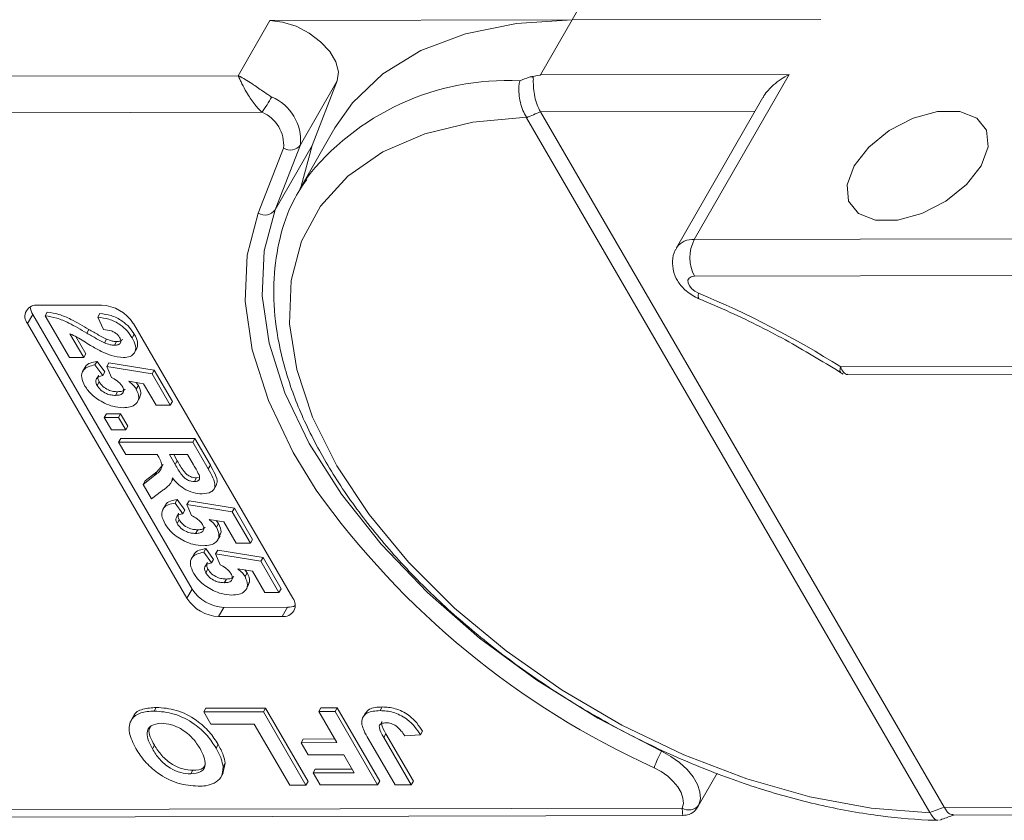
# Model space of a CAD drawing. Header units: millimetres. Extents: x 2548 to 3470, y -441 to 211.
# Tile 47 of 49: x 3301 to 3331, y 24 to 49. Entities that reach past the tile are written whole.
import ezdxf

# ---------------------------------------------------------------- set-up
doc = ezdxf.new("R2010")
doc.units = ezdxf.units.MM

msp = doc.modelspace()

# ---------------------------------------------------------------- linework, layer by layer
at = {"color": 7, "linetype": 'Continuous', "lineweight": 15}
for p, q in [((3317.699, 48.775), (3318.837, 50.757)), ((3308.379, 48.754), (3307.403, 47.055)), ((3308.379, 48.754), (3317.699, 48.775)), ((3316.722, 47.076), (3317.699, 48.775)), ((3325.375, 48.792), (3317.699, 48.775)), ((3316.722, 47.076), (3324.399, 47.093)), ((3324.399, 47.093), (3321.47, 41.996)), ((3307.403, 47.055), (3286.676, 47.009)), ((3309.318, 44.918), (3310.457, 46.9)), ((3309.678, 44.897), (3310.457, 46.9)), ((3323.583, 46.379), (3320.922, 41.746)), ((3286.679, 45.878), (3308.136, 45.925)), ((3323.342, 45.959), (3316.725, 45.944)), ((3316.725, 45.944), (3316.727, 45.941)), ((3329.181, 24.478), (3316.727, 45.941)), ((3316.297, 45.758), (3316.29, 45.77)), ((3328.737, 24.319), (3316.297, 45.758)), ((3310.382, 45.445), (3309.308, 43.576)), ((3308.8, 44.816), (3308.021, 42.813)), ((3308.539, 42.915), (3309.318, 44.918)), ((3309.678, 44.897), (3308.539, 42.915)), ((3309.347, 43.643), (3309.678, 44.897)), ((3309.308, 43.576), (3309.473, 43.845)), ((3321.47, 41.996), (3343.058, 42.043)), ((3343.06, 40.912), (3321.473, 40.864)), ((3301.225, 39.97), (3303.185, 39.974)), ((3301.062, 39.687), (3300.9, 39.403)), ((3305.98, 31.212), (3301.062, 39.687)), ((3301.445, 39.647), (3301.51, 39.76)), ((3302.195, 38.354), (3301.445, 39.647)), ((3303.071, 39.6), (3303.136, 39.713)), ((3303.249, 39.219), (3303.071, 39.6)), ((3305.817, 30.928), (3300.9, 39.403)), ((3302.727, 39.114), (3302.792, 39.227)), ((3304.166, 39.411), (3309.083, 30.936)), ((3302.209, 39.09), (3302.635, 38.355)), ((3302.39, 39.002), (3302.7, 38.468)), ((3303.272, 38.812), (3303.337, 38.926)), ((3304.129, 38.966), (3304.194, 39.079)), ((3303.58, 38.738), (3303.645, 38.851)), ((3304.194, 38.494), (3304.276, 38.635)), ((3302.635, 38.355), (3302.195, 38.354)), ((3302.635, 38.355), (3302.7, 38.468)), ((3302.683, 38.064), (3302.602, 37.922)), ((3302.982, 38.127), (3303.047, 38.24)), ((3302.982, 38.127), (3303.222, 37.798)), ((3303.047, 38.24), (3303.288, 37.911)), ((3303.349, 38.077), (3303.414, 38.19)), ((3303.488, 37.745), (3303.349, 38.077)), ((3303.349, 38.077), (3304.746, 37.852)), ((3303.414, 38.19), (3304.811, 37.965)), ((3325.985, 38.069), (3343.072, 38.107)), ((3303.222, 37.798), (3303.288, 37.911)), ((3304.746, 37.852), (3304.811, 37.965)), ((3304.746, 37.852), (3305.305, 36.888)), ((3304.811, 37.965), (3305.37, 37.002)), ((3326.207, 37.835), (3342.937, 37.872)), ((3303.046, 37.495), (3303.111, 37.608)), ((3304.484, 37.546), (3304.031, 37.623)), ((3304.254, 37.585), (3304.323, 37.492)), ((3304.258, 37.379), (3304.323, 37.492)), ((3304.866, 36.887), (3304.484, 37.546)), ((3303.616, 37.189), (3303.681, 37.303)), ((3304.287, 36.977), (3304.369, 37.119)), ((3305.305, 36.888), (3304.866, 36.887)), ((3305.305, 36.888), (3305.37, 37.002)), ((3303.269, 36.503), (3303.334, 36.616)), ((3303.269, 36.503), (3303.709, 36.504)), ((3303.49, 36.123), (3303.269, 36.503)), ((3303.334, 36.616), (3303.774, 36.617)), ((3303.709, 36.504), (3303.774, 36.617)), ((3303.709, 36.504), (3303.93, 36.124)), ((3303.774, 36.617), (3303.995, 36.237)), ((3303.93, 36.124), (3303.995, 36.237)), ((3303.93, 36.124), (3303.49, 36.123)), ((3303.711, 35.743), (3303.776, 35.856)), ((3303.776, 35.856), (3306.062, 35.861)), ((3305.997, 35.748), (3306.062, 35.861)), ((3306.062, 35.861), (3306.543, 35.031)), ((3303.711, 35.743), (3305.997, 35.748)), ((3303.931, 35.362), (3303.711, 35.743)), ((3305.997, 35.748), (3306.478, 34.918)), ((3304.898, 35.364), (3303.931, 35.362)), ((3304.948, 35.279), (3304.898, 35.364)), ((3305.836, 35.366), (3305.279, 35.365)), ((3305.279, 35.365), (3305.457, 35.059)), ((3305.41, 35.366), (3305.522, 35.172)), ((3306.024, 35.043), (3305.836, 35.366)), ((3304.888, 34.833), (3305.081, 35.06)), ((3305.457, 35.059), (3305.522, 35.172)), ((3306.478, 34.918), (3306.543, 35.031)), ((3304.468, 34.438), (3304.823, 34.72)), ((3304.533, 34.551), (3304.888, 34.833)), ((3304.823, 34.72), (3304.888, 34.833)), ((3306.049, 34.529), (3306.114, 34.642)), ((3306.114, 34.642), (3306.172, 34.652)), ((3304.468, 34.438), (3304.533, 34.551)), ((3304.726, 33.993), (3304.468, 34.438)), ((3305.313, 34.471), (3305.394, 34.613)), ((3306.648, 34.288), (3306.729, 34.43)), ((3305.039, 34.234), (3304.726, 33.993)), ((3305.155, 33.805), (3305.073, 33.663)), ((3305.453, 33.868), (3305.518, 33.981)), ((3305.453, 33.868), (3305.694, 33.538)), ((3305.518, 33.981), (3305.759, 33.652)), ((3305.821, 33.818), (3305.886, 33.931)), ((3305.959, 33.486), (3305.821, 33.818)), ((3305.821, 33.818), (3307.218, 33.593)), ((3305.886, 33.931), (3307.283, 33.706)), ((3305.694, 33.538), (3305.759, 33.652)), ((3307.218, 33.593), (3307.283, 33.706)), ((3307.218, 33.593), (3307.777, 32.629)), ((3307.283, 33.706), (3307.842, 32.742)), ((3305.517, 33.236), (3305.582, 33.349)), ((3306.955, 33.287), (3306.502, 33.363)), ((3306.726, 33.325), (3306.794, 33.233)), ((3306.729, 33.119), (3306.794, 33.233)), ((3307.337, 32.628), (3306.955, 33.287)), ((3306.088, 32.93), (3306.153, 33.043)), ((3306.759, 32.718), (3306.84, 32.86)), ((3307.777, 32.629), (3307.337, 32.628)), ((3307.777, 32.629), (3307.842, 32.742)), ((3306.037, 32.284), (3305.956, 32.142)), ((3306.336, 32.347), (3306.401, 32.46)), ((3306.336, 32.347), (3306.577, 32.017)), ((3306.401, 32.46), (3306.642, 32.13)), ((3306.703, 32.297), (3306.768, 32.41)), ((3306.842, 31.965), (3306.703, 32.297)), ((3306.703, 32.297), (3308.1, 32.071)), ((3306.768, 32.41), (3308.166, 32.185)), ((3306.577, 32.017), (3306.642, 32.13)), ((3308.1, 32.071), (3308.166, 32.185)), ((3308.1, 32.071), (3308.659, 31.108)), ((3308.166, 32.185), (3308.725, 31.221)), ((3306.4, 31.715), (3306.465, 31.828)), ((3307.838, 31.765), (3307.385, 31.842)), ((3307.609, 31.804), (3307.677, 31.712)), ((3307.612, 31.598), (3307.677, 31.712)), ((3308.22, 31.107), (3307.838, 31.765)), ((3306.97, 31.409), (3307.035, 31.522)), ((3307.642, 31.197), (3307.723, 31.339)), ((3305.98, 31.212), (3305.817, 30.928)), ((3308.659, 31.108), (3308.22, 31.107)), ((3308.659, 31.108), (3308.725, 31.221)), ((3306.961, 30.648), (3306.798, 30.365)), ((3308.921, 30.652), (3306.961, 30.648)), ((3308.921, 30.652), (3308.758, 30.369)), ((3308.758, 30.369), (3306.798, 30.365)), ((3304.81, 27.448), (3304.875, 27.561)), ((3306.338, 27.422), (3306.403, 27.535)), ((3306.338, 27.422), (3308.18, 27.426)), ((3306.556, 27.045), (3306.338, 27.422)), ((3306.403, 27.535), (3308.245, 27.539)), ((3308.18, 27.426), (3308.245, 27.539)), ((3308.18, 27.426), (3309.491, 25.166)), ((3308.245, 27.539), (3309.556, 25.279)), ((3309.888, 27.43), (3309.953, 27.543)), ((3309.888, 27.43), (3310.391, 27.431)), ((3310.443, 26.474), (3309.888, 27.43)), ((3309.953, 27.543), (3310.456, 27.544)), ((3310.391, 27.431), (3310.456, 27.544)), ((3310.391, 27.431), (3311.702, 25.171)), ((3310.456, 27.544), (3311.767, 25.284)), ((3311.323, 27.39), (3311.241, 27.249)), ((3311.777, 27.463), (3311.843, 27.576)), ((3304.173, 27.287), (3304.092, 27.146)), ((3307.896, 27.048), (3306.556, 27.045)), ((3308.989, 25.165), (3307.896, 27.048)), ((3311.892, 26.636), (3311.957, 26.749)), ((3311.957, 26.749), (3312.805, 25.286)), ((3313.022, 26.711), (3313.087, 26.825)), ((3309.338, 26.471), (3309.403, 26.584)), ((3309.338, 26.471), (3310.443, 26.474)), ((3309.556, 26.095), (3309.338, 26.471)), ((3309.403, 26.584), (3310.377, 26.587)), ((3312.238, 25.172), (3311.411, 26.597)), ((3311.892, 26.636), (3312.74, 25.173)), ((3313.022, 26.711), (3312.536, 26.681)), ((3304.753, 26.279), (3304.819, 26.393)), ((3306.717, 26.305), (3306.782, 26.418)), ((3306.999, 25.843), (3306.927, 25.517)), ((3306.934, 25.73), (3306.999, 25.843)), ((3310.662, 26.097), (3309.556, 26.095)), ((3310.981, 25.546), (3310.662, 26.097)), ((3305.937, 25.506), (3306.002, 25.62)), ((3306.856, 25.389), (3306.937, 25.53)), ((3309.708, 25.544), (3309.773, 25.657)), ((3309.708, 25.544), (3310.981, 25.546)), ((3309.927, 25.167), (3309.708, 25.544)), ((3309.773, 25.657), (3310.915, 25.659)), ((3321.59, 24.512), (3322.175, 25.528)), ((3309.491, 25.166), (3309.556, 25.279)), ((3311.702, 25.171), (3311.767, 25.284)), ((3312.74, 25.173), (3312.805, 25.286)), ((3309.491, 25.166), (3308.989, 25.165)), ((3311.702, 25.171), (3309.927, 25.167)), ((3312.74, 25.173), (3312.238, 25.172)), ((3321.095, 24.456), (3299.137, 24.408)), ((3328.743, 24.308), (3328.737, 24.319)), ((3329.181, 24.478), (3329.183, 24.474)), ((3329.183, 24.474), (3335.147, 24.487)), ((3299.464, 24.174), (3321.114, 24.222)), ((3329.45, 24.24), (3335.012, 24.253))]:
    msp.add_line(p, q, dxfattribs=at)
at = {"color": 7, "linetype": 'Continuous', "lineweight": 15, "flags": 128}
for points in [[(3310.457, 46.9), (3310.495, 47.172), (3310.415, 47.48), (3310.226, 47.799), (3309.942, 48.104), (3309.585, 48.371), (3309.184, 48.579), (3308.771, 48.71), (3308.379, 48.754)], [(3317.699, 48.775), (3315.981, 48.666), (3314.417, 48.348), (3313.037, 47.828), (3311.865, 47.115), (3310.925, 46.222), (3310.382, 45.445)], [(3326.397, 44.269), (3326.181, 43.688), (3326.228, 43.178), (3326.531, 42.8), (3327.055, 42.599), (3327.735, 42.601), (3328.491, 42.804), (3329.23, 43.185), (3329.864, 43.696), (3330.316, 44.278), (3330.532, 44.859), (3330.485, 45.369), (3330.181, 45.747), (3329.658, 45.947), (3328.977, 45.946), (3328.222, 45.743), (3327.483, 45.362), (3326.849, 44.85), (3326.397, 44.269)], [(3316.29, 45.77), (3314.643, 45.619), (3313.158, 45.261), (3311.864, 44.702), (3310.785, 43.953), (3309.944, 43.028), (3309.356, 41.947), (3309.034, 40.73), (3308.984, 39.401), (3309.206, 37.986), (3309.697, 36.513), (3310.446, 35.012), (3311.439, 33.511), (3312.656, 32.04), (3314.074, 30.628), (3315.665, 29.302), (3317.397, 28.09), (3319.236, 27.014), (3321.147, 26.096), (3323.09, 25.353), (3325.03, 24.801), (3326.927, 24.45), (3328.743, 24.308)], [(3320.459, 26.209), (3318.492, 27.229), (3316.61, 28.401), (3314.847, 29.702), (3313.236, 31.11), (3311.806, 32.598), (3310.583, 34.139), (3309.589, 35.705), (3308.843, 37.266), (3308.359, 38.796), (3308.145, 40.265), (3308.205, 41.646), (3308.539, 42.915)], [(3308.021, 42.813), (3307.679, 41.513), (3307.617, 40.098), (3307.836, 38.593), (3308.332, 37.027), (3309.096, 35.427), (3309.807, 34.266)], [(3321.6, 40.343), (3321.487, 40.403), (3321.389, 40.481), (3321.317, 40.57), (3321.277, 40.66), (3321.275, 40.742), (3321.31, 40.807), (3321.378, 40.849), (3321.473, 40.864)], [(3321.6, 40.343), (3321.592, 40.261), (3321.597, 40.203), (3321.614, 40.173), (3321.619, 40.17)], [(3320.459, 26.209), (3320.749, 26.05), (3321.016, 25.86), (3321.248, 25.646), (3321.435, 25.417), (3321.569, 25.184), (3321.645, 24.955), (3321.659, 24.741), (3321.611, 24.552)], [(3320.232, 25.699), (3320.449, 25.58), (3320.649, 25.438), (3320.823, 25.277), (3320.964, 25.105), (3321.064, 24.93), (3321.121, 24.759), (3321.132, 24.599), (3321.095, 24.456)]]:
    msp.add_lwpolyline(points, dxfattribs=at)
at = {"color": 7, "linetype": 'Continuous', "lineweight": 15}
for centre, radius, start, end in [((3315.696, 39.048), 7.857, 87.1317, 142.3744), ((3302.39, 49.868), 6.969, 325.5444, 330.1305), ((3307.869, 45.056), 1.455, 354.5664, 67.2376), ((3307.713, 44.919), 1.091, 354.5664, 67.2376), ((3309.003, 45.149), 0.391, 238.5972, 323.7029), ((3308.224, 43.146), 0.391, 238.5972, 323.7029), ((3321.402, 41.419), 0.581, 83.1821, 145.5728), ((3322.563, 41.432), 1.229, 152.7297, 207.5188), ((3310.312, 13.207), 29.391, 57.7723, 67.413), ((3301.17, 39.625), 0.349, 80.921, 219.3383), ((3301.494, 39.959), 0.51, 184.4162, 212.2288), ((3303.131, 38.746), 1.229, 32.7297, 87.5188), ((3330.939, 49.352), 25.964, 215.5235, 245.6452), ((3307.014, 31.876), 1.229, 212.7297, 267.5188), ((3306.852, 31.593), 1.229, 212.7297, 267.5188), ((3308.813, 30.714), 0.349, 260.921, 39.3383), ((3308.938, 31.162), 0.51, 268.0228, 295.8286), ((3322.844, 24.838), 2.751, 150.1208, 161.7639), ((3321.302, 24.778), 0.383, 237.2666, 323.7036)]:
    msp.add_arc(centre, radius, start, end, dxfattribs=at)
for centre, major_axis, ratio, start_param, end_param in [((3323.33, 35.863), (17.725, 3.323), 0.703772, 1.838917, 1.85659), ((3323.374, 35.374), (16.947, 3.779), 0.697943, 1.814389, 1.84176), ((3323.374, 35.374), (16.947, 3.779), 0.697943, 4.875973, 4.903344)]:
    msp.add_ellipse(centre, major_axis=major_axis, ratio=ratio, start_param=start_param, end_param=end_param, dxfattribs=at)
for points, knots in [([(3324.399, 47.093), (3324.397, 47.092), (3324.31, 47.048), (3324.141, 46.948), (3323.925, 46.785), (3323.751, 46.611), (3323.634, 46.477), (3323.598, 46.395), (3323.59, 46.375)], [0, 0, 0, 0, 0.005387, 0.256651, 0.513735, 0.721935, 0.935345, 1, 1, 1, 1]), ([(3307.403, 47.055), (3307.404, 47.054), (3307.41, 47.052), (3307.43, 47.042), (3307.453, 47.03), (3307.591, 46.958), (3307.827, 46.81), (3308.159, 46.574), (3308.357, 46.446), (3308.432, 46.397)], [0, 0, 0, 0, 0.005088, 0.020369, 0.070807, 0.089086, 0.500311, 0.809226, 1, 1, 1, 1]), ([(3308.136, 45.925), (3308.099, 45.96), (3308.025, 46.032), (3307.913, 46.165), (3307.798, 46.32), (3307.714, 46.451), (3307.614, 46.618), (3307.535, 46.769), (3307.469, 46.907), (3307.441, 46.967), (3307.427, 47), (3307.419, 47.018), (3307.412, 47.034), (3307.408, 47.043), (3307.406, 47.049), (3307.404, 47.053), (3307.403, 47.054), (3307.403, 47.055)], [0, 0, 0, 0, 0.101029, 0.204946, 0.337168, 0.474297, 0.5162, 0.743651, 0.85309, 0.914248, 0.93217, 0.960137, 0.976545, 0.986194, 0.994698, 0.995932, 1, 1, 1, 1]), ([(3316.089, 46.895), (3316.088, 46.893), (3316.076, 46.846), (3316.055, 46.723), (3316.056, 46.495), (3316.099, 46.231), (3316.178, 45.973), (3316.253, 45.838), (3316.29, 45.77)], [0, 0, 0, 0, 0.0057799, 0.1637764, 0.3793246, 0.5883639, 0.7941222, 1, 1, 1, 1]), ([(3316.379, 47.012), (3316.486, 47.032), (3316.601, 47.054), (3316.716, 47.075), (3316.722, 47.076)], [0, 0, 0, 0, 0.94198, 1, 1, 1, 1]), ([(3316.379, 47.012), (3316.401, 47.016), (3316.434, 47.022), (3316.472, 47.022), (3316.491, 47.014), (3316.502, 46.995), (3316.505, 46.962), (3316.504, 46.859), (3316.503, 46.672), (3316.545, 46.407), (3316.619, 46.148), (3316.689, 46.012), (3316.725, 45.944)], [0, 0, 0, 0, 0.055733, 0.084124, 0.103153, 0.122049, 0.158109, 0.20608, 0.410942, 0.609388, 0.804636, 1, 1, 1, 1]), ([(3309.515, 43.856), (3309.372, 43.641), (3309.002, 43.086), (3308.66, 42.054), (3308.466, 40.807), (3308.513, 39.478), (3308.789, 38.09), (3309.295, 36.659), (3310.025, 35.209), (3310.965, 33.765), (3312.099, 32.352), (3313.406, 30.991), (3314.867, 29.704), (3316.456, 28.509), (3318.15, 27.425), (3319.922, 26.469), (3321.744, 25.655), (3323.59, 24.995), (3325.431, 24.501), (3327.205, 24.191), (3328.383, 24.087), (3328.956, 24.077), (3328.993, 24.077)], [0, 0, 0, 0, 0.032948, 0.084626, 0.136361, 0.188637, 0.241669, 0.295356, 0.349443, 0.403696, 0.457945, 0.512136, 0.566263, 0.620337, 0.674379, 0.728415, 0.782466, 0.836555, 0.890706, 0.944946, 0.996431, 1, 1, 1, 1]), ([(3320.933, 41.741), (3320.915, 41.718), (3320.828, 41.602), (3320.785, 41.342), (3320.813, 41.017), (3320.946, 40.71), (3321.187, 40.419), (3321.439, 40.248), (3321.598, 40.179), (3321.619, 40.17)], [0, 0, 0, 0, 0.044462, 0.223663, 0.386177, 0.550689, 0.736549, 0.964805, 1, 1, 1, 1]), ([(3321.619, 40.17), (3321.94, 40.033), (3322.875, 39.631), (3324.378, 38.877), (3325.509, 38.184), (3326.062, 37.846)], [0, 0, 0, 0, 0.210903, 0.614122, 1, 1, 1, 1]), ([(3301.445, 39.647), (3301.565, 39.628), (3301.803, 39.592), (3302.247, 39.396), (3302.545, 39.221), (3302.727, 39.114)], [0, 0, 0, 0, 0.279551, 0.559332, 1, 1, 1, 1]), ([(3301.51, 39.76), (3301.63, 39.742), (3301.869, 39.705), (3302.312, 39.509), (3302.61, 39.334), (3302.792, 39.227)], [0, 0, 0, 0, 0.279551, 0.559332, 1, 1, 1, 1]), ([(3303.071, 39.6), (3303.184, 39.586), (3303.409, 39.56), (3303.746, 39.397), (3303.988, 39.181), (3304.082, 39.037), (3304.129, 38.966)], [0, 0, 0, 0, 0.280752, 0.55897, 0.779275, 1, 1, 1, 1]), ([(3303.136, 39.713), (3303.249, 39.7), (3303.474, 39.673), (3303.811, 39.51), (3304.053, 39.294), (3304.147, 39.151), (3304.194, 39.079)], [0, 0, 0, 0, 0.280752, 0.55897, 0.779275, 1, 1, 1, 1]), ([(3302.792, 39.227), (3302.892, 39.168), (3303.071, 39.061), (3303.256, 38.967), (3303.337, 38.926)], [0, 0, 0, 0, 0.560235, 1, 1, 1, 1]), ([(3303.744, 38.973), (3303.726, 39.001), (3303.689, 39.056), (3303.598, 39.13), (3303.442, 39.204), (3303.328, 39.213), (3303.249, 39.219)], [0, 0, 0, 0, 0.187236, 0.374084, 0.560696, 1, 1, 1, 1]), ([(3303.175, 38.548), (3303.064, 38.608), (3302.882, 38.707), (3302.637, 38.859), (3302.43, 38.989), (3302.282, 39.056), (3302.209, 39.09)], [0, 0, 0, 0, 0.339985, 0.560186, 0.78038, 1, 1, 1, 1]), ([(3302.727, 39.114), (3302.827, 39.055), (3303.006, 38.948), (3303.191, 38.854), (3303.272, 38.812)], [0, 0, 0, 0, 0.560235, 1, 1, 1, 1]), ([(3303.337, 38.926), (3303.397, 38.903), (3303.503, 38.861), (3303.601, 38.854), (3303.645, 38.851)], [0, 0, 0, 0, 0.560117, 1, 1, 1, 1]), ([(3303.58, 38.738), (3303.622, 38.74), (3303.705, 38.744), (3303.78, 38.8), (3303.788, 38.885), (3303.758, 38.944), (3303.744, 38.973)], [0, 0, 0, 0, 0.280664, 0.559461, 0.779366, 1, 1, 1, 1]), ([(3303.645, 38.851), (3303.688, 38.852), (3303.771, 38.855), (3303.812, 38.899), (3303.832, 38.921)], [0, 0, 0, 0, 0.520649, 1, 1, 1, 1]), ([(3304.129, 38.966), (3304.173, 38.88), (3304.259, 38.709), (3304.225, 38.502), (3304.082, 38.377), (3303.934, 38.364), (3303.86, 38.358)], [0, 0, 0, 0, 0.280568, 0.55975, 0.779795, 1, 1, 1, 1]), ([(3304.194, 39.079), (3304.24, 38.992), (3304.329, 38.822), (3304.286, 38.688), (3304.265, 38.622)], [0, 0, 0, 0, 0.511088, 1, 1, 1, 1]), ([(3303.272, 38.812), (3303.331, 38.789), (3303.438, 38.748), (3303.536, 38.741), (3303.58, 38.738)], [0, 0, 0, 0, 0.560117, 1, 1, 1, 1]), ([(3303.86, 38.358), (3303.735, 38.37), (3303.511, 38.393), (3303.278, 38.501), (3303.175, 38.548)], [0, 0, 0, 0, 0.558458, 1, 1, 1, 1]), ([(3302.674, 37.478), (3302.63, 37.569), (3302.542, 37.751), (3302.6, 37.963), (3302.761, 38.087), (3302.908, 38.114), (3302.982, 38.127)], [0, 0, 0, 0, 0.279948, 0.559031, 0.779331, 1, 1, 1, 1]), ([(3302.685, 38.045), (3302.687, 38.056), (3302.701, 38.126), (3302.833, 38.197), (3302.975, 38.226), (3303.047, 38.24)], [0, 0, 0, 0, 0.083502, 0.541367, 1, 1, 1, 1]), ([(3325.977, 37.914), (3325.97, 37.918), (3325.953, 37.927), (3325.97, 38.01), (3325.985, 38.068), (3325.985, 38.069)], [0, 0, 0, 0, 0.397526, 0.989199, 1, 1, 1, 1]), ([(3325.985, 38.069), (3325.986, 38.068), (3326.008, 37.998), (3326.068, 37.89), (3326.152, 37.825), (3326.202, 37.838), (3326.207, 37.839)], [0, 0, 0, 0, 0.008584, 0.478951, 0.95393, 1, 1, 1, 1]), ([(3303.222, 37.798), (3303.177, 37.789), (3303.087, 37.772), (3303.016, 37.695), (3302.998, 37.599), (3303.03, 37.53), (3303.046, 37.495)], [0, 0, 0, 0, 0.2802995, 0.5599611, 0.7800424, 1, 1, 1, 1]), ([(3303.097, 37.808), (3303.093, 37.805), (3303.069, 37.781), (3303.066, 37.71), (3303.096, 37.642), (3303.111, 37.608)], [0, 0, 0, 0, 0.083768, 0.542013, 1, 1, 1, 1]), ([(3303.824, 37.469), (3303.803, 37.499), (3303.762, 37.56), (3303.646, 37.66), (3303.548, 37.713), (3303.488, 37.745)], [0, 0, 0, 0, 0.279963, 0.560065, 1, 1, 1, 1]), ([(3303.276, 36.948), (3303.132, 37.031), (3302.874, 37.179), (3302.735, 37.387), (3302.674, 37.478)], [0, 0, 0, 0, 0.558353, 1, 1, 1, 1]), ([(3303.046, 37.495), (3303.08, 37.447), (3303.149, 37.35), (3303.319, 37.242), (3303.481, 37.195), (3303.571, 37.191), (3303.616, 37.189)], [0, 0, 0, 0, 0.279573, 0.558664, 0.778923, 1, 1, 1, 1]), ([(3303.111, 37.608), (3303.145, 37.56), (3303.214, 37.463), (3303.384, 37.355), (3303.546, 37.308), (3303.636, 37.304), (3303.681, 37.303)], [0, 0, 0, 0, 0.279573, 0.558664, 0.778923, 1, 1, 1, 1]), ([(3303.616, 37.189), (3303.667, 37.192), (3303.768, 37.196), (3303.861, 37.261), (3303.876, 37.362), (3303.842, 37.433), (3303.824, 37.469)], [0, 0, 0, 0, 0.280898, 0.55946, 0.779497, 1, 1, 1, 1]), ([(3303.681, 37.303), (3303.734, 37.304), (3303.834, 37.307), (3303.887, 37.359), (3303.912, 37.384)], [0, 0, 0, 0, 0.518665, 1, 1, 1, 1]), ([(3304.258, 37.379), (3304.296, 37.289), (3304.371, 37.109), (3304.269, 36.922), (3304.083, 36.822), (3303.926, 36.814), (3303.847, 36.809)], [0, 0, 0, 0, 0.279007, 0.558619, 0.779074, 1, 1, 1, 1]), ([(3304.031, 37.623), (3304.082, 37.58), (3304.175, 37.503), (3304.232, 37.417), (3304.258, 37.379)], [0, 0, 0, 0, 0.559888, 1, 1, 1, 1]), ([(3304.323, 37.492), (3304.366, 37.4), (3304.435, 37.251), (3304.368, 37.152), (3304.343, 37.114)], [0, 0, 0, 0, 0.621608, 1, 1, 1, 1]), ([(3303.847, 36.809), (3303.743, 36.816), (3303.559, 36.829), (3303.363, 36.912), (3303.276, 36.948)], [0, 0, 0, 0, 0.559534, 1, 1, 1, 1]), ([(3304.823, 34.72), (3304.921, 34.792), (3305.056, 34.891), (3305.043, 35.119), (3304.98, 35.226), (3304.948, 35.279)], [0, 0, 0, 0, 0.561022, 0.779295, 1, 1, 1, 1]), ([(3305.457, 35.059), (3305.518, 34.947), (3305.593, 34.807), (3305.738, 34.644), (3305.838, 34.576), (3305.949, 34.535), (3306.016, 34.531), (3306.049, 34.529)], [0, 0, 0, 0, 0.500962, 0.625785, 0.750436, 0.875032, 1, 1, 1, 1]), ([(3305.522, 35.172), (3305.583, 35.06), (3305.658, 34.92), (3305.803, 34.757), (3305.903, 34.69), (3306.014, 34.648), (3306.081, 34.644), (3306.114, 34.642)], [0, 0, 0, 0, 0.500962, 0.625785, 0.750436, 0.875032, 1, 1, 1, 1]), ([(3306.192, 34.741), (3306.162, 34.797), (3306.109, 34.898), (3306.05, 34.999), (3306.024, 35.043)], [0, 0, 0, 0, 0.559921, 1, 1, 1, 1]), ([(3306.543, 35.031), (3306.593, 34.942), (3306.692, 34.763), (3306.776, 34.538), (3306.73, 34.445), (3306.717, 34.418)], [0, 0, 0, 0, 0.417329, 0.831734, 1, 1, 1, 1]), ([(3305.374, 34.644), (3305.359, 34.583), (3305.335, 34.484), (3305.236, 34.382), (3305.141, 34.305), (3305.073, 34.258), (3305.039, 34.234)], [0, 0, 0, 0, 0.339579, 0.559591, 0.779787, 1, 1, 1, 1]), ([(3306.29, 34.149), (3306.198, 34.155), (3306.014, 34.168), (3305.731, 34.296), (3305.517, 34.468), (3305.421, 34.585), (3305.374, 34.644)], [0, 0, 0, 0, 0.2799536, 0.5589329, 0.7791735, 1, 1, 1, 1]), ([(3306.049, 34.529), (3306.085, 34.532), (3306.156, 34.537), (3306.228, 34.61), (3306.206, 34.691), (3306.192, 34.741)], [0, 0, 0, 0, 0.281129, 0.561183, 1, 1, 1, 1]), ([(3306.478, 34.918), (3306.529, 34.828), (3306.629, 34.649), (3306.707, 34.42), (3306.652, 34.28), (3306.537, 34.177), (3306.389, 34.16), (3306.29, 34.149)], [0, 0, 0, 0, 0.251143, 0.500527, 0.625735, 0.75105, 1, 1, 1, 1]), ([(3305.145, 33.219), (3305.101, 33.31), (3305.014, 33.492), (3305.072, 33.704), (3305.233, 33.828), (3305.38, 33.855), (3305.453, 33.868)], [0, 0, 0, 0, 0.279948, 0.559031, 0.779331, 1, 1, 1, 1]), ([(3305.157, 33.786), (3305.159, 33.797), (3305.172, 33.867), (3305.304, 33.938), (3305.447, 33.967), (3305.518, 33.981)], [0, 0, 0, 0, 0.083502, 0.541367, 1, 1, 1, 1]), ([(3305.694, 33.538), (3305.649, 33.53), (3305.558, 33.513), (3305.488, 33.436), (3305.469, 33.34), (3305.501, 33.27), (3305.517, 33.236)], [0, 0, 0, 0, 0.2803, 0.559961, 0.780042, 1, 1, 1, 1]), ([(3305.568, 33.549), (3305.565, 33.545), (3305.54, 33.522), (3305.537, 33.451), (3305.567, 33.383), (3305.582, 33.349)], [0, 0, 0, 0, 0.083768, 0.542013, 1, 1, 1, 1]), ([(3306.296, 33.209), (3306.275, 33.24), (3306.233, 33.301), (3306.117, 33.4), (3306.019, 33.453), (3305.959, 33.486)], [0, 0, 0, 0, 0.279963, 0.560065, 1, 1, 1, 1]), ([(3305.747, 32.689), (3305.603, 32.772), (3305.345, 32.92), (3305.207, 33.127), (3305.145, 33.219)], [0, 0, 0, 0, 0.558353, 1, 1, 1, 1]), ([(3305.517, 33.236), (3305.552, 33.187), (3305.621, 33.091), (3305.79, 32.983), (3305.953, 32.935), (3306.043, 32.932), (3306.088, 32.93)], [0, 0, 0, 0, 0.279573, 0.558664, 0.778923, 1, 1, 1, 1]), ([(3305.582, 33.349), (3305.617, 33.301), (3305.686, 33.204), (3305.855, 33.096), (3306.018, 33.049), (3306.108, 33.045), (3306.153, 33.043)], [0, 0, 0, 0, 0.2795727, 0.5586639, 0.7789233, 1, 1, 1, 1]), ([(3306.088, 32.93), (3306.139, 32.932), (3306.24, 32.937), (3306.333, 33.002), (3306.348, 33.103), (3306.313, 33.174), (3306.296, 33.209)], [0, 0, 0, 0, 0.280898, 0.55946, 0.779497, 1, 1, 1, 1]), ([(3306.153, 33.043), (3306.205, 33.045), (3306.306, 33.048), (3306.358, 33.1), (3306.383, 33.125)], [0, 0, 0, 0, 0.518665, 1, 1, 1, 1]), ([(3306.729, 33.119), (3306.767, 33.03), (3306.843, 32.85), (3306.74, 32.663), (3306.555, 32.563), (3306.397, 32.554), (3306.318, 32.55)], [0, 0, 0, 0, 0.279007, 0.558619, 0.779074, 1, 1, 1, 1]), ([(3306.502, 33.363), (3306.554, 33.32), (3306.646, 33.244), (3306.704, 33.157), (3306.729, 33.119)], [0, 0, 0, 0, 0.559888, 1, 1, 1, 1]), ([(3306.794, 33.233), (3306.837, 33.14), (3306.906, 32.992), (3306.84, 32.893), (3306.814, 32.855)], [0, 0, 0, 0, 0.621608, 1, 1, 1, 1]), ([(3306.318, 32.55), (3306.215, 32.557), (3306.03, 32.57), (3305.834, 32.652), (3305.747, 32.689)], [0, 0, 0, 0, 0.559534, 1, 1, 1, 1]), ([(3306.028, 31.698), (3305.984, 31.789), (3305.896, 31.971), (3305.954, 32.183), (3306.115, 32.307), (3306.262, 32.333), (3306.336, 32.347)], [0, 0, 0, 0, 0.2799484, 0.5590305, 0.7793307, 1, 1, 1, 1]), ([(3306.039, 32.265), (3306.041, 32.276), (3306.055, 32.346), (3306.187, 32.417), (3306.33, 32.446), (3306.401, 32.46)], [0, 0, 0, 0, 0.083502, 0.541367, 1, 1, 1, 1]), ([(3306.577, 32.017), (3306.531, 32.009), (3306.441, 31.992), (3306.37, 31.915), (3306.352, 31.818), (3306.384, 31.749), (3306.4, 31.715)], [0, 0, 0, 0, 0.2802995, 0.5599611, 0.7800424, 1, 1, 1, 1]), ([(3306.451, 32.028), (3306.447, 32.024), (3306.423, 32.001), (3306.42, 31.93), (3306.45, 31.862), (3306.465, 31.828)], [0, 0, 0, 0, 0.083768, 0.542013, 1, 1, 1, 1]), ([(3307.178, 31.688), (3307.157, 31.719), (3307.116, 31.78), (3307, 31.879), (3306.902, 31.932), (3306.842, 31.965)], [0, 0, 0, 0, 0.279963, 0.560065, 1, 1, 1, 1]), ([(3306.63, 31.168), (3306.486, 31.25), (3306.228, 31.399), (3306.089, 31.606), (3306.028, 31.698)], [0, 0, 0, 0, 0.558353, 1, 1, 1, 1]), ([(3306.4, 31.715), (3306.434, 31.666), (3306.503, 31.57), (3306.673, 31.461), (3306.835, 31.414), (3306.925, 31.411), (3306.97, 31.409)], [0, 0, 0, 0, 0.279573, 0.558664, 0.778923, 1, 1, 1, 1]), ([(3306.465, 31.828), (3306.499, 31.779), (3306.568, 31.683), (3306.738, 31.575), (3306.901, 31.527), (3306.99, 31.524), (3307.035, 31.522)], [0, 0, 0, 0, 0.279573, 0.558664, 0.778923, 1, 1, 1, 1]), ([(3306.97, 31.409), (3307.021, 31.411), (3307.122, 31.416), (3307.215, 31.481), (3307.23, 31.582), (3307.196, 31.653), (3307.178, 31.688)], [0, 0, 0, 0, 0.280898, 0.55946, 0.779497, 1, 1, 1, 1]), ([(3307.035, 31.522), (3307.088, 31.524), (3307.188, 31.526), (3307.241, 31.578), (3307.266, 31.604)], [0, 0, 0, 0, 0.518665, 1, 1, 1, 1]), ([(3307.612, 31.598), (3307.65, 31.509), (3307.726, 31.329), (3307.623, 31.141), (3307.437, 31.042), (3307.28, 31.033), (3307.201, 31.029)], [0, 0, 0, 0, 0.279007, 0.558619, 0.779074, 1, 1, 1, 1]), ([(3307.385, 31.842), (3307.436, 31.799), (3307.529, 31.723), (3307.587, 31.636), (3307.612, 31.598)], [0, 0, 0, 0, 0.559888, 1, 1, 1, 1]), ([(3307.677, 31.712), (3307.72, 31.619), (3307.789, 31.471), (3307.722, 31.372), (3307.697, 31.334)], [0, 0, 0, 0, 0.621608, 1, 1, 1, 1]), ([(3307.201, 31.029), (3307.097, 31.036), (3306.913, 31.048), (3306.717, 31.131), (3306.63, 31.168)], [0, 0, 0, 0, 0.559534, 1, 1, 1, 1]), ([(3304.245, 26.289), (3304.161, 26.456), (3303.993, 26.789), (3304.062, 27.195), (3304.372, 27.418), (3304.664, 27.438), (3304.81, 27.448)], [0, 0, 0, 0, 0.280551, 0.559488, 0.779434, 1, 1, 1, 1]), ([(3304.179, 27.267), (3304.181, 27.28), (3304.198, 27.404), (3304.452, 27.525), (3304.734, 27.549), (3304.875, 27.561)], [0, 0, 0, 0, 0.05675, 0.527711, 1, 1, 1, 1]), ([(3304.81, 27.448), (3305.012, 27.433), (3305.415, 27.403), (3306.029, 27.092), (3306.465, 26.697), (3306.633, 26.436), (3306.717, 26.305)], [0, 0, 0, 0, 0.279942, 0.558704, 0.779045, 1, 1, 1, 1]), ([(3304.875, 27.561), (3305.077, 27.546), (3305.48, 27.517), (3306.095, 27.205), (3306.53, 26.81), (3306.698, 26.549), (3306.782, 26.418)], [0, 0, 0, 0, 0.2799425, 0.558704, 0.7790449, 1, 1, 1, 1]), ([(3311.219, 27.027), (3311.216, 27.102), (3311.211, 27.252), (3311.394, 27.435), (3311.632, 27.452), (3311.777, 27.463)], [0, 0, 0, 0, 0.280122, 0.560355, 1, 1, 1, 1]), ([(3311.321, 27.372), (3311.357, 27.421), (3311.457, 27.556), (3311.692, 27.568), (3311.843, 27.576)], [0, 0, 0, 0, 0.358473, 1, 1, 1, 1]), ([(3311.777, 27.463), (3311.91, 27.455), (3312.173, 27.439), (3312.582, 27.235), (3312.857, 26.969), (3312.967, 26.797), (3313.022, 26.711)], [0, 0, 0, 0, 0.280246, 0.558416, 0.778827, 1, 1, 1, 1]), ([(3311.843, 27.576), (3311.975, 27.568), (3312.238, 27.553), (3312.647, 27.349), (3312.922, 27.082), (3313.032, 26.911), (3313.087, 26.825)], [0, 0, 0, 0, 0.280246, 0.558416, 0.778827, 1, 1, 1, 1]), ([(3305.029, 27.071), (3304.913, 27.057), (3304.681, 27.028), (3304.529, 26.729), (3304.668, 26.45), (3304.753, 26.279)], [0, 0, 0, 0, 0.279991, 0.559768, 1, 1, 1, 1]), ([(3306.224, 26.289), (3306.156, 26.396), (3306.02, 26.609), (3305.698, 26.881), (3305.335, 27.046), (3305.131, 27.063), (3305.029, 27.071)], [0, 0, 0, 0, 0.281021, 0.560116, 0.779939, 1, 1, 1, 1]), ([(3311.964, 27.086), (3311.905, 27.083), (3311.817, 27.077), (3311.753, 27.014), (3311.752, 26.873), (3311.83, 26.741), (3311.892, 26.636)], [0, 0, 0, 0, 0.249396, 0.374426, 0.499454, 1, 1, 1, 1]), ([(3311.832, 27.13), (3311.83, 27.128), (3311.812, 27.111), (3311.828, 26.98), (3311.899, 26.852), (3311.957, 26.749)], [0, 0, 0, 0, 0.024971, 0.219843, 1, 1, 1, 1]), ([(3312.305, 26.962), (3312.275, 26.983), (3312.216, 27.025), (3312.094, 27.077), (3312.013, 27.083), (3311.964, 27.086)], [0, 0, 0, 0, 0.2806722, 0.5608436, 1, 1, 1, 1]), ([(3304.719, 26.994), (3304.694, 26.958), (3304.587, 26.809), (3304.718, 26.572), (3304.819, 26.393)], [0, 0, 0, 0, 0.241235, 1, 1, 1, 1]), ([(3311.411, 26.597), (3311.365, 26.678), (3311.281, 26.823), (3311.238, 26.965), (3311.219, 27.027)], [0, 0, 0, 0, 0.560294, 1, 1, 1, 1]), ([(3312.536, 26.681), (3312.502, 26.736), (3312.44, 26.833), (3312.346, 26.923), (3312.305, 26.962)], [0, 0, 0, 0, 0.561018, 1, 1, 1, 1]), ([(3306.162, 25.13), (3305.958, 25.145), (3305.551, 25.176), (3304.933, 25.495), (3304.498, 25.894), (3304.329, 26.157), (3304.245, 26.289)], [0, 0, 0, 0, 0.279831, 0.558669, 0.779006, 1, 1, 1, 1]), ([(3304.753, 26.279), (3304.82, 26.173), (3304.954, 25.961), (3305.271, 25.687), (3305.635, 25.527), (3305.836, 25.513), (3305.937, 25.506)], [0, 0, 0, 0, 0.281087, 0.560013, 0.779691, 1, 1, 1, 1]), ([(3304.819, 26.393), (3304.886, 26.286), (3305.019, 26.074), (3305.336, 25.8), (3305.7, 25.64), (3305.901, 25.626), (3306.002, 25.62)], [0, 0, 0, 0, 0.281087, 0.560013, 0.779691, 1, 1, 1, 1]), ([(3305.937, 25.506), (3306.054, 25.519), (3306.288, 25.544), (3306.45, 25.839), (3306.309, 26.118), (3306.224, 26.289)], [0, 0, 0, 0, 0.280278, 0.559877, 1, 1, 1, 1]), ([(3306.717, 26.305), (3306.778, 26.195), (3306.886, 25.998), (3306.919, 25.812), (3306.934, 25.73)], [0, 0, 0, 0, 0.560171, 1, 1, 1, 1]), ([(3306.782, 26.418), (3306.843, 26.308), (3306.951, 26.111), (3306.984, 25.925), (3306.999, 25.843)], [0, 0, 0, 0, 0.560171, 1, 1, 1, 1]), ([(3306.002, 25.62), (3306.127, 25.627), (3306.317, 25.639), (3306.369, 25.765), (3306.386, 25.807)], [0, 0, 0, 0, 0.659913, 1, 1, 1, 1]), ([(3306.934, 25.73), (3306.927, 25.61), (3306.913, 25.395), (3306.738, 25.273), (3306.661, 25.22)], [0, 0, 0, 0, 0.559956, 1, 1, 1, 1]), ([(3306.661, 25.22), (3306.578, 25.19), (3306.43, 25.137), (3306.244, 25.132), (3306.162, 25.13)], [0, 0, 0, 0, 0.559564, 1, 1, 1, 1]), ([(3321.114, 24.222), (3321.114, 24.222), (3321.118, 24.218), (3321.111, 24.259), (3321.1, 24.397), (3321.095, 24.456)], [0, 0, 0, 0, 0.0045186, 0.5696109, 1, 1, 1, 1]), ([(3321.113, 24.228), (3321.181, 24.233), (3321.332, 24.243), (3321.518, 24.383), (3321.581, 24.504), (3321.607, 24.552)], [0, 0, 0, 0, 0.3278336, 0.7266561, 1, 1, 1, 1]), ([(3328.993, 24.085), (3328.981, 24.083), (3328.936, 24.074), (3328.847, 24.143), (3328.778, 24.253), (3328.743, 24.308)], [0, 0, 0, 0, 0.149456, 0.574604, 1, 1, 1, 1]), ([(3329.451, 24.251), (3329.425, 24.251), (3329.363, 24.251), (3329.267, 24.34), (3329.206, 24.437), (3329.183, 24.474)], [0, 0, 0, 0, 0.298319, 0.731116, 1, 1, 1, 1]), ([(3329.039, 24.083), (3329.062, 24.091), (3329.208, 24.142), (3329.352, 24.195), (3329.473, 24.24)], [0, 0, 0, 0, 0.155556, 1, 1, 1, 1])]:
    msp.add_open_spline(points, degree=3, knots=knots, dxfattribs=at)

doc.saveas('drawing.dxf')
